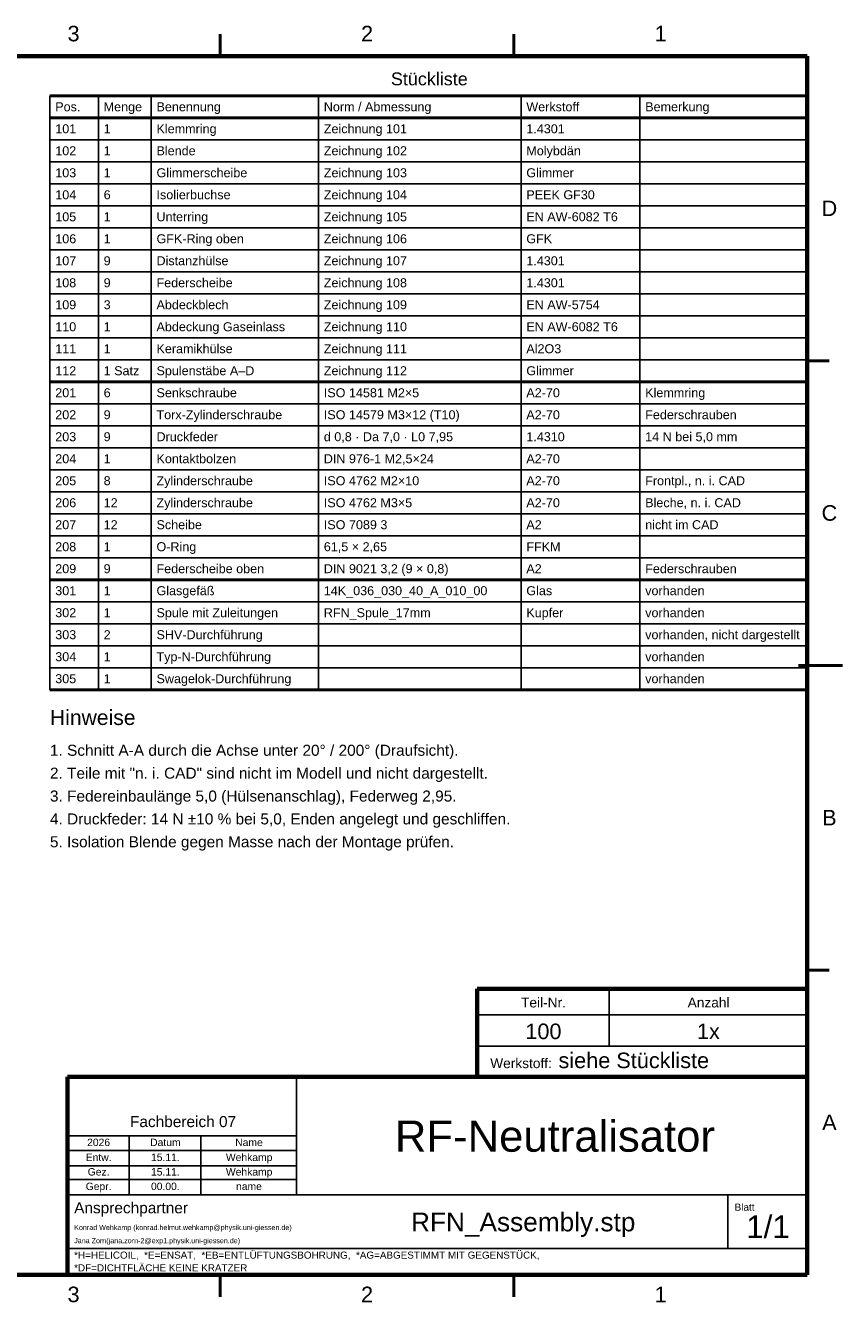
# Model space of a CAD drawing. Header units: millimetres. Extents: x 2 to 418, y 2 to 295.
# Tile 10 of 10: x 232 to 418, y 4 to 294. Entities that reach past the tile are written whole.
import ezdxf

# ---------------------------------------------------------------- set-up
doc = ezdxf.new("R2010")
doc.units = ezdxf.units.MM
for name, color, linetype in [('KONTUR', 7, 'Continuous'), ('LINIEN', 7, 'Continuous'), ('TEXT', 7, 'Continuous')]:
    doc.layers.add(name, color=color, linetype=linetype)
doc.styles.add('RFN', font='arial.ttf')

msp = doc.modelspace()

# ---------------------------------------------------------------- linework, layer by layer
at = {"layer": 'KONTUR', "lineweight": 50}
for p, q in [((276.67, 287), (276.67, 292)), ((343.33, 287), (343.33, 292)), ((238, 278), (410, 278)), ((238, 273), (410, 273)), ((410, 217.75), (415, 217.75)), ((238, 213), (410, 213)), ((238, 168), (410, 168)), ((408, 148.5), (418, 148.5)), ((238, 143), (410, 143)), ((410, 79.25), (415, 79.25)), ((276.67, 5), (276.67, 10)), ((343.33, 5), (343.33, 10))]:
    msp.add_line(p, q, dxfattribs=at)
at = {"layer": 'KONTUR', "lineweight": 70}
for p, q in [((410, 287), (10, 287)), ((410, 10), (410, 287)), ((335, 55), (335, 75)), ((335, 75), (410, 75)), ((242, 55), (410, 55)), ((242, 10), (242, 55)), ((10, 10), (410, 10)), ((242, 10), (410, 10))]:
    msp.add_line(p, q, dxfattribs=at)
at = {"layer": 'LINIEN', "lineweight": 25}
for p, q in [((238, 278), (238, 143)), ((249, 278), (249, 143)), ((261, 278), (261, 143)), ((299, 278), (299, 143)), ((345, 278), (345, 143)), ((372, 278), (372, 143)), ((410, 278), (410, 143)), ((238, 268), (410, 268)), ((238, 263), (410, 263)), ((238, 258), (410, 258)), ((238, 253), (410, 253)), ((238, 248), (410, 248)), ((238, 243), (410, 243)), ((238, 238), (410, 238)), ((238, 233), (410, 233)), ((238, 228), (410, 228)), ((238, 223), (410, 223)), ((238, 218), (410, 218)), ((238, 208), (410, 208)), ((238, 203), (410, 203)), ((238, 198), (410, 198)), ((238, 193), (410, 193)), ((238, 188), (410, 188)), ((238, 183), (410, 183)), ((238, 178), (410, 178)), ((238, 173), (410, 173)), ((238, 163), (410, 163)), ((238, 158), (410, 158)), ((238, 153), (410, 153)), ((238, 148), (410, 148)), ((365, 62), (365, 75)), ((335, 69.1), (410, 69.1)), ((335, 62), (410, 62)), ((294, 28.2), (294, 55)), ((242, 41.6), (294, 41.6)), ((256, 28.2), (256, 41.6)), ((272.3, 28.2), (272.3, 41.6)), ((242, 38.3), (294, 38.3)), ((242, 34.8), (294, 34.8)), ((242, 31.7), (294, 31.7)), ((242, 28.2), (410, 28.2)), ((392, 16), (392, 28.2)), ((242, 16), (410, 16))]:
    msp.add_line(p, q, dxfattribs=at)

# ---------------------------------------------------------------- texts
at = {"layer": 'TEXT', "style": 'RFN'}
for s, height, p in [('3', 3.53, (241.99, 290.4)), ('2', 3.53, (308.66, 290.4)), ('1', 3.53, (375.32, 290.4)), ('Stückliste', 2.92, (315.44, 280.4)), ('Pos.', 2.044, (239.2, 274.5)), ('Menge', 2.044, (250.2, 274.5)), ('Benennung', 2.044, (262.2, 274.5)), ('Norm / Abmessung', 2.044, (300.2, 274.5)), ('Werkstoff', 2.044, (346.2, 274.5)), ('Bemerkung', 2.044, (373.2, 274.5)), ('101', 2.044, (239.2, 269.5)), ('1', 2.04, (250.2, 269.5)), ('Klemmring', 2.044, (262.2, 269.5)), ('Zeichnung 101', 2.044, (300.2, 269.5)), ('1.4301', 2.044, (346.2, 269.5)), ('102', 2.044, (239.2, 264.5)), ('1', 2.04, (250.2, 264.5)), ('Blende', 2.044, (262.2, 264.5)), ('Zeichnung 102', 2.044, (300.2, 264.5)), ('Molybdän', 2.044, (346.2, 264.5)), ('103', 2.044, (239.2, 259.5)), ('1', 2.04, (250.2, 259.5)), ('Glimmerscheibe', 2.044, (262.2, 259.5)), ('Zeichnung 103', 2.044, (300.2, 259.5)), ('Glimmer', 2.044, (346.2, 259.5)), ('104', 2.044, (239.2, 254.5)), ('6', 2.04, (250.2, 254.5)), ('Isolierbuchse', 2.044, (262.2, 254.5)), ('Zeichnung 104', 2.044, (300.2, 254.5)), ('PEEK GF30', 2.044, (346.2, 254.5)), ('D', 3.53, (413.26, 250.68)), ('105', 2.044, (239.2, 249.5)), ('1', 2.04, (250.2, 249.5)), ('Unterring', 2.044, (262.2, 249.5)), ('Zeichnung 105', 2.044, (300.2, 249.5)), ('EN AW-6082 T6', 2.044, (346.2, 249.5)), ('GFK-Ring oben', 2.044, (262.2, 244.5)), ('Zeichnung 106', 2.044, (300.2, 244.5)), ('106', 2.044, (239.2, 244.5)), ('1', 2.04, (250.2, 244.5)), ('GFK', 2.044, (346.2, 244.5)), ('107', 2.044, (239.2, 239.5)), ('9', 2.04, (250.2, 239.5)), ('Distanzhülse', 2.044, (262.2, 239.5)), ('Zeichnung 107', 2.044, (300.2, 239.5)), ('1.4301', 2.044, (346.2, 239.5)), ('108', 2.044, (239.2, 234.5)), ('9', 2.04, (250.2, 234.5)), ('Federscheibe', 2.044, (262.2, 234.5)), ('Zeichnung 108', 2.044, (300.2, 234.5)), ('1.4301', 2.044, (346.2, 234.5)), ('109', 2.044, (239.2, 229.5)), ('3', 2.04, (250.2, 229.5)), ('Abdeckblech', 2.044, (262.2, 229.5)), ('Zeichnung 109', 2.044, (300.2, 229.5)), ('EN AW-5754', 2.044, (346.2, 229.5)), ('110', 2.044, (239.2, 224.5)), ('1', 2.04, (250.2, 224.5)), ('Abdeckung Gaseinlass', 2.044, (262.2, 224.5)), ('Zeichnung 110', 2.044, (300.2, 224.5)), ('EN AW-6082 T6', 2.044, (346.2, 224.5)), ('111', 2.044, (239.2, 219.5)), ('1', 2.04, (250.2, 219.5)), ('Keramikhülse', 2.044, (262.2, 219.5)), ('Zeichnung 111', 2.044, (300.2, 219.5)), ('Al2O3', 2.044, (346.2, 219.5)), ('112', 2.044, (239.2, 214.5)), ('1 Satz', 2.044, (250.2, 214.5)), ('Spulenstäbe A–D', 2.044, (262.2, 214.5)), ('Zeichnung 112', 2.044, (300.2, 214.5)), ('Glimmer', 2.044, (346.2, 214.5)), ('201', 2.044, (239.2, 209.5)), ('6', 2.04, (250.2, 209.5)), ('Senkschraube', 2.044, (262.2, 209.5)), ('ISO 14581 M2×5', 2.044, (300.2, 209.5)), ('A2-70', 2.044, (346.2, 209.5)), ('Klemmring', 2.044, (373.2, 209.5)), ('202', 2.044, (239.2, 204.5)), ('9', 2.04, (250.2, 204.5)), ('Torx-Zylinderschraube', 2.044, (262.2, 204.5)), ('ISO 14579 M3×12 (T10)', 2.044, (300.2, 204.5)), ('A2-70', 2.044, (346.2, 204.5)), ('Federschrauben', 2.044, (373.2, 204.5)), ('203', 2.044, (239.2, 199.5)), ('9', 2.04, (250.2, 199.5)), ('Druckfeder', 2.044, (262.2, 199.5)), ('d 0,8 · Da 7,0 · L0 7,95', 2.044, (300.2, 199.5)), ('1.4310', 2.044, (346.2, 199.5)), ('14 N bei 5,0 mm', 2.044, (373.2, 199.5)), ('204', 2.044, (239.2, 194.5)), ('1', 2.04, (250.2, 194.5)), ('Kontaktbolzen', 2.044, (262.2, 194.5)), ('DIN 976-1 M2,5×24', 2.044, (300.2, 194.5)), ('A2-70', 2.044, (346.2, 194.5)), ('205', 2.044, (239.2, 189.5)), ('8', 2.04, (250.2, 189.5)), ('Zylinderschraube', 2.044, (262.2, 189.5)), ('ISO 4762 M2×10', 2.044, (300.2, 189.5)), ('A2-70', 2.044, (346.2, 189.5)), ('Frontpl., n. i. CAD', 2.044, (373.2, 189.5)), ('206', 2.044, (239.2, 184.5)), ('12', 2.044, (250.2, 184.5)), ('Zylinderschraube', 2.044, (262.2, 184.5)), ('ISO 4762 M3×5', 2.044, (300.2, 184.5)), ('A2-70', 2.044, (346.2, 184.5)), ('Bleche, n. i. CAD', 2.044, (373.2, 184.5)), ('C', 3.53, (413.26, 181.43)), ('207', 2.044, (239.2, 179.5)), ('12', 2.044, (250.2, 179.5)), ('Scheibe', 2.044, (262.2, 179.5)), ('ISO 7089 3', 2.044, (300.2, 179.5)), ('A2', 2.044, (346.2, 179.5)), ('nicht im CAD', 2.044, (373.2, 179.5)), ('208', 2.044, (239.2, 174.5)), ('1', 2.04, (250.2, 174.5)), ('O-Ring', 2.044, (262.2, 174.5)), ('61,5 × 2,65', 2.044, (300.2, 174.5)), ('FFKM', 2.044, (346.2, 174.5)), ('209', 2.044, (239.2, 169.5)), ('9', 2.04, (250.2, 169.5)), ('Federscheibe oben', 2.044, (262.2, 169.5)), ('DIN 9021 3,2 (9 × 0,8)', 2.044, (300.2, 169.5)), ('A2', 2.044, (346.2, 169.5)), ('Federschrauben', 2.044, (373.2, 169.5)), ('301', 2.044, (239.2, 164.5)), ('1', 2.04, (250.2, 164.5)), ('Glasgefäß', 2.044, (262.2, 164.5)), ('14K_036_030_40_A_010_00', 2.044, (300.2, 164.5)), ('Glas', 2.044, (346.2, 164.5)), ('vorhanden', 2.044, (373.2, 164.5)), ('302', 2.044, (239.2, 159.5)), ('1', 2.04, (250.2, 159.5)), ('Spule mit Zuleitungen', 2.044, (262.2, 159.5)), ('RFN_Spule_17mm', 2.044, (300.2, 159.5)), ('Kupfer', 2.044, (346.2, 159.5)), ('vorhanden', 2.044, (373.2, 159.5)), ('SHV-Durchführung', 2.044, (262.2, 154.5)), ('303', 2.044, (239.2, 154.5)), ('2', 2.04, (250.2, 154.5)), ('vorhanden, nicht dargestellt', 2.044, (373.2, 154.5)), ('304', 2.044, (239.2, 149.5)), ('1', 2.04, (250.2, 149.5)), ('Typ-N-Durchführung', 2.044, (262.2, 149.5)), ('vorhanden', 2.044, (373.2, 149.5)), ('305', 2.044, (239.2, 144.5)), ('1', 2.04, (250.2, 144.5)), ('Swagelok-Durchführung', 2.044, (262.2, 144.5)), ('vorhanden', 2.044, (373.2, 144.5)), ('Hinweise', 3.431, (238, 135)), ('1. Schnitt A-A durch die Achse unter 20° / 200° (Draufsicht).', 2.5039, (238, 128)), ('2. Teile mit "n. i. CAD" sind nicht im Modell und nicht dargestellt.', 2.5039, (238, 122.8)), ('3. Federeinbaulänge 5,0 (Hülsenanschlag), Federweg 2,95.', 2.5039, (238, 117.6)), ('4. Druckfeder: 14 N ±10 % bei 5,0, Enden angelegt und geschliffen.', 2.5039, (238, 112.4)), ('B', 3.53, (413.39, 112.18)), ('5. Isolation Blende gegen Masse nach der Montage prüfen.', 2.5039, (238, 107.2)), ('Teil-Nr.', 2.227, (345, 70.8)), ('Anzahl', 2.227, (382.84, 70.8)), ('100', 3.526, (345.97, 63.6)), ('1x', 3.526, (384.95, 63.6)), ('Werkstoff:', 2.227, (338, 57)), ('siehe Stückliste', 3.5259, (353.5, 57)), ('A', 3.53, (413.39, 42.92)), ('Fachbereich 07', 2.5039, (256.18, 43.6)), ('RF-Neutralisator', 7.0956, (316.35, 38)), ('2026', 1.679, (246.44, 39.29)), ('Datum', 1.679, (260.76, 39.29)), ('Name', 1.679, (280.08, 39.29)), ('Entw.', 1.679, (246.12, 35.89)), ('15.11.', 1.679, (260.95, 35.89)), ('Wehkamp', 1.679, (277.97, 35.89)), ('Gez.', 1.679, (246.57, 32.59)), ('15.11.', 1.679, (260.95, 32.59)), ('Wehkamp', 1.679, (277.97, 32.59)), ('Gepr.', 1.679, (246.12, 29.29)), ('00.00.', 1.679, (260.95, 29.29)), ('name', 1.679, (280.27, 29.29)), ('Ansprechpartner', 2.5039, (243.5, 24)), ('Blatt', 1.621, (393.5, 24.6)), ('RFN_Assembly.stp', 4.2632, (320.01, 19.9)), ('1/1', 5.11, (396.13, 18.4)), ('Konrad Wehkamp (konrad.helmut.wehkamp@physik.uni-giessen.de)', 1.1607, (243.5, 20.2)), ('Jana Zorn(jana.zorn-2@exp1.physik.uni-giessen.de)', 1.1607, (243.5, 17.2)), ('*H=HELICOIL,  *E=ENSAT,  *EB=ENTLÜFTUNGSBOHRUNG,  *AG=ABGESTIMMT MIT GEGENSTÜCK,', 1.606, (243.5, 13.7)), ('*DF=DICHTFLÄCHE KEINE KRATZER', 1.606, (243.5, 10.8)), ('3', 3.53, (241.99, 3.8)), ('2', 3.53, (308.66, 3.8)), ('1', 3.53, (375.32, 3.8))]:
    msp.add_text(s, height=height, dxfattribs=at).set_placement(p)

doc.saveas('drawing.dxf')
